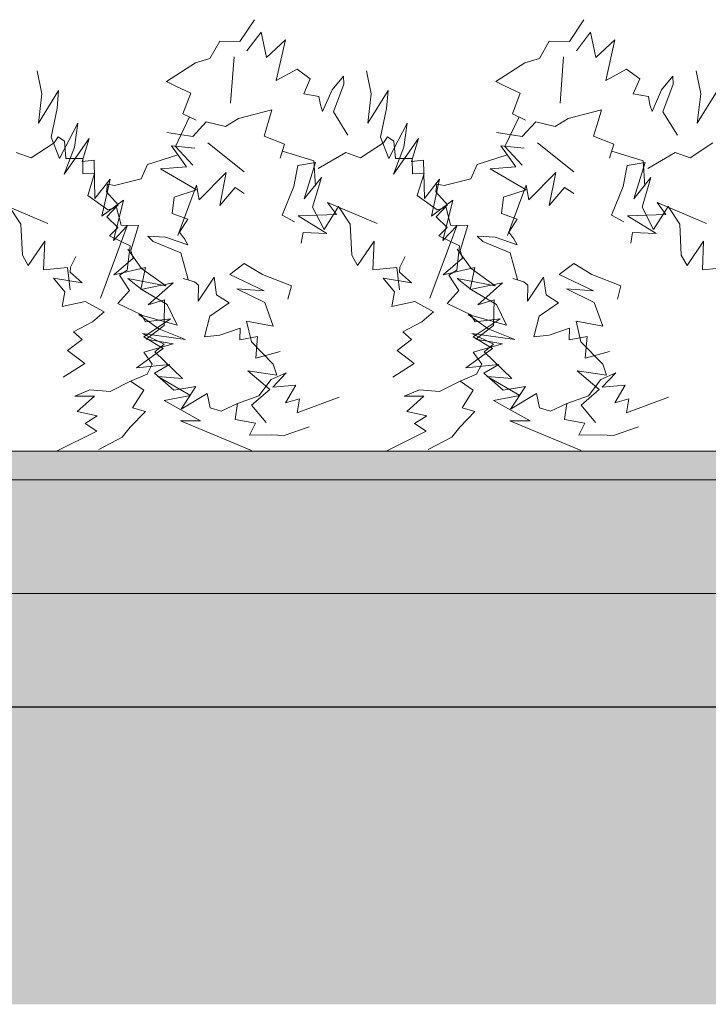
# Model space of a CAD drawing. Extents: x -366324 to -207045, y 68808 to 138616.
# Tile 19 of 170: x -338288 to -337079, y 77998 to 79728. Entities that reach past the tile are written whole.
import ezdxf

# ---------------------------------------------------------------- set-up
doc = ezdxf.new("R2010")
doc.units = 0
doc.header["$MEASUREMENT"] = 0
for name, color, linetype, lineweight, true_color in [('Arch kolorystyka_Nr_Pióra__81', 7, 'Continuous', 9, 0x5d5d5d), ('Arch teren_Nr_Pióra__2', 7, 'Continuous', 13, 0x7f7f7f), ('Arch zieleń_Nr_Pióra__4', 7, 'Continuous', 9, 0x029e21)]:
    doc.layers.add(name, color=color, linetype=linetype, lineweight=lineweight, true_color=true_color)
doc.layers.add('Arch schody_Nr_Pióra__21', color=7, linetype='Continuous', lineweight=9)
doc.layers.add('INWENT TEREN_Nr_Pióra__1', color=7, linetype='Continuous', lineweight=25)

msp = doc.modelspace()

# ---------------------------------------------------------------- hatches: boundary and pattern name
at = {"layer": 'Arch kolorystyka_Nr_Pióra__81', "linetype": 'Continuous', "lineweight": 0, "true_color": 0x454545}
msp.add_hatch(color=250, dxfattribs=at).paths.add_polyline_path([(-342506.7, 78519.6), (-335036.7, 78519.6), (-335036.7, 78969.6), (-342506.7, 78969.6)], flags=0)
at = {"layer": 'Arch teren_Nr_Pióra__2', "linetype": 'Continuous'}
h = msp.add_hatch(dxfattribs=at)
h.set_pattern_fill('Earth', color=256, style=0, pattern_type=2)
h.set_pattern_definition([(45, (0, 0), (-275.77163, 275.77163), []), (45, (-91.9, 91.9), (-551.5433, 551.5433), []), (45, (-183.85, 183.85), (-551.5433, 551.5433), []), (135, (-275.77, 275.77), (91.92388, 91.92388), [389.99999, -389.99999])])
h.paths.add_polyline_path([(-333497.1, 78519.6), (-365715.2, 78519.6), (-365715.2, 77997.6), (-333497.1, 77997.6)], flags=0)

# ---------------------------------------------------------------- linework, layer by layer
at = {"layer": 'Arch schody_Nr_Pióra__21', "linetype": 'Continuous'}
for p, q in [((-335036.7, 78969.6), (-342506.7, 78969.6)), ((-335036.7, 78919.6), (-342506.7, 78919.6)), ((-335036.7, 78719.6), (-342506.7, 78719.6))]:
    msp.add_line(p, q, dxfattribs=at)
at = {"layer": 'Arch zieleń_Nr_Pióra__4', "linetype": 'Continuous'}
for p, q in [((-337876.4, 79728.1), (-337901.8, 79689.8)), ((-337297.9, 79728.1), (-337323.3, 79689.8)), ((-337937.1, 79690.2), (-337954.3, 79659.9)), ((-337901.8, 79689.8), (-337937.1, 79690.2)), ((-337864.7, 79706.3), (-337889.4, 79673.5)), ((-337855.3, 79661.9), (-337864.7, 79706.3)), ((-337821.9, 79692.7), (-337855.3, 79661.9)), ((-337838, 79621.4), (-337821.9, 79692.7)), ((-337358.6, 79690.2), (-337375.8, 79659.9)), ((-337323.3, 79689.8), (-337358.6, 79690.2)), ((-337286.3, 79706.3), (-337310.9, 79673.5)), ((-337276.8, 79661.9), (-337286.3, 79706.3)), ((-337243.5, 79692.7), (-337276.8, 79661.9)), ((-337259.5, 79621.4), (-337243.5, 79692.7)), ((-337954.3, 79659.9), (-337979.9, 79652.6)), ((-337918.1, 79581.5), (-337912, 79663.1)), ((-337375.8, 79659.9), (-337401.5, 79652.6)), ((-337339.6, 79581.5), (-337333.6, 79663.1)), ((-338249.5, 79598), (-338257.6, 79638.5)), ((-337979.9, 79652.6), (-338030.8, 79619.8)), ((-337801.5, 79641.2), (-337838, 79621.4)), ((-337778.2, 79624.4), (-337801.5, 79641.2)), ((-337671, 79598), (-337679.2, 79638.5)), ((-337401.5, 79652.6), (-337452.4, 79619.8)), ((-337223, 79641.2), (-337259.5, 79621.4)), ((-337199.7, 79624.4), (-337223, 79641.2)), ((-337092.5, 79598), (-337100.7, 79638.5)), ((-337789.6, 79597.7), (-337778.2, 79624.4)), ((-337720, 79628.7), (-337739.9, 79604.6)), ((-337719.3, 79615.1), (-337720, 79628.7)), ((-337211.1, 79597.7), (-337199.7, 79624.4)), ((-337141.5, 79628.7), (-337161.4, 79604.6)), ((-337140.9, 79615.1), (-337141.5, 79628.7)), ((-338220.2, 79603.8), (-338255.7, 79546)), ((-338222.6, 79571.8), (-338220.2, 79603.8)), ((-338030.8, 79619.8), (-338014.2, 79611.6)), ((-338014.2, 79611.6), (-337987.9, 79598.8)), ((-337739.9, 79604.6), (-337756.6, 79566.7)), ((-337737.6, 79566.3), (-337719.3, 79615.1)), ((-337641.7, 79603.8), (-337677.2, 79546)), ((-337644.1, 79571.8), (-337641.7, 79603.8)), ((-337452.4, 79619.8), (-337435.8, 79611.6)), ((-337435.8, 79611.6), (-337409.4, 79598.8)), ((-337161.4, 79604.6), (-337178.1, 79566.7)), ((-337159.2, 79566.3), (-337140.9, 79615.1)), ((-337063.3, 79603.8), (-337098.7, 79546)), ((-338255.7, 79546), (-338249.5, 79598)), ((-337987.9, 79598.8), (-338001.9, 79562.8)), ((-337763, 79592.9), (-337789.6, 79597.7)), ((-337760.1, 79578.4), (-337763, 79592.9)), ((-337677.2, 79546), (-337671, 79598)), ((-337409.4, 79598.8), (-337423.4, 79562.8)), ((-337184.5, 79592.9), (-337211.1, 79597.7)), ((-337181.7, 79578.4), (-337184.5, 79592.9)), ((-337098.7, 79546), (-337092.5, 79598)), ((-338233.4, 79521.9), (-338222.6, 79571.8)), ((-337904.1, 79554.6), (-337845.5, 79569.6)), ((-337845.5, 79569.6), (-337850.7, 79551.8)), ((-337756.6, 79566.7), (-337760.1, 79578.4)), ((-337654.9, 79521.9), (-337644.1, 79571.8)), ((-337325.6, 79554.6), (-337267, 79569.6)), ((-337267, 79569.6), (-337272.2, 79551.8)), ((-337178.1, 79566.7), (-337181.7, 79578.4)), ((-337990.2, 79557.2), (-338015.1, 79505.1)), ((-338001.9, 79562.8), (-337978.6, 79551.7)), ((-337926.9, 79540.7), (-337904.1, 79554.6)), ((-337850.7, 79551.8), (-337859.3, 79523.7)), ((-337712, 79524.9), (-337737.6, 79566.3)), ((-337411.7, 79557.2), (-337436.7, 79505.1)), ((-337423.4, 79562.8), (-337400.1, 79551.7)), ((-337348.4, 79540.7), (-337325.6, 79554.6)), ((-337272.2, 79551.8), (-337280.8, 79523.7)), ((-337133.6, 79524.9), (-337159.2, 79566.3)), ((-338186.5, 79546.5), (-338218.6, 79484.2)), ((-338192.2, 79503.9), (-338186.5, 79546.5)), ((-337984.5, 79522.6), (-337960.8, 79548.7)), ((-337960.8, 79548.7), (-337926.9, 79540.7)), ((-337608, 79546.5), (-337640.1, 79484.2)), ((-337613.7, 79503.9), (-337608, 79546.5)), ((-337406.1, 79522.6), (-337382.3, 79548.7)), ((-337382.3, 79548.7), (-337348.4, 79540.7)), ((-338218.6, 79484.2), (-338233.4, 79521.9)), ((-338228, 79511.5), (-338221, 79522.5)), ((-338221, 79522.5), (-338209.9, 79514.6)), ((-338166.5, 79519.1), (-338210.5, 79456.7)), ((-338178.8, 79478.7), (-338166.5, 79519.1)), ((-338029.9, 79530.1), (-337984.5, 79522.6)), ((-337859.3, 79523.7), (-337823.4, 79509.5)), ((-337640.1, 79484.2), (-337654.9, 79521.9)), ((-337649.5, 79511.5), (-337642.6, 79522.5)), ((-337642.6, 79522.5), (-337631.4, 79514.6)), ((-337588.1, 79519.1), (-337632, 79456.7)), ((-337600.3, 79478.7), (-337588.1, 79519.1)), ((-337451.5, 79530.1), (-337406.1, 79522.6)), ((-337280.8, 79523.7), (-337244.9, 79509.5)), ((-338268.4, 79485.2), (-338228, 79511.5)), ((-338210.5, 79456.7), (-338192.2, 79503.9)), ((-338209.9, 79514.6), (-338207.2, 79484.2)), ((-337995.8, 79469.6), (-338021.9, 79506.7)), ((-338021.9, 79506.7), (-337981, 79502.4)), ((-338015.1, 79505.1), (-337984.5, 79472.7)), ((-337894.1, 79460.9), (-337958, 79511.9)), ((-337823.4, 79509.5), (-337831.1, 79484.9)), ((-337689.9, 79485.2), (-337649.5, 79511.5)), ((-337632, 79456.7), (-337613.7, 79503.9)), ((-337631.4, 79514.6), (-337628.7, 79484.2)), ((-337417.3, 79469.6), (-337443.4, 79506.7)), ((-337443.4, 79506.7), (-337402.6, 79502.4)), ((-337436.7, 79505.1), (-337406, 79472.7)), ((-337315.7, 79460.9), (-337379.5, 79511.9)), ((-337244.9, 79509.5), (-337252.6, 79484.9)), ((-337111.4, 79485.2), (-337071.1, 79511.5)), ((-338294.5, 79494.5), (-338268.4, 79485.2)), ((-338207.2, 79484.2), (-338177.8, 79484.1)), ((-338177.8, 79484.1), (-338177.4, 79457.1)), ((-338010.9, 79490.4), (-338063.9, 79473.9)), ((-337827.2, 79497.2), (-337772.1, 79480)), ((-337764.2, 79466.8), (-337716, 79494.5)), ((-337716, 79494.5), (-337689.9, 79485.2)), ((-337628.7, 79484.2), (-337599.3, 79484.1)), ((-337599.3, 79484.1), (-337598.9, 79457.1)), ((-337432.4, 79490.4), (-337485.4, 79473.9)), ((-337248.8, 79497.2), (-337193.6, 79480)), ((-337185.7, 79466.8), (-337137.5, 79494.5)), ((-337137.5, 79494.5), (-337111.4, 79485.2)), ((-338157.7, 79481.5), (-338178.8, 79478.7)), ((-338156.3, 79413.8), (-338157.7, 79481.5)), ((-338063.9, 79473.9), (-338074.9, 79448.5)), ((-338041, 79466.1), (-337995.8, 79469.6)), ((-337977.9, 79429.3), (-338041, 79466.1)), ((-337807.3, 79435.1), (-337800, 79471.9)), ((-337800, 79471.9), (-337768.8, 79477.3)), ((-337768.8, 79477.3), (-337788.8, 79413.5)), ((-337772.1, 79480), (-337769.2, 79435.4)), ((-337579.2, 79481.5), (-337600.3, 79478.7)), ((-337577.8, 79413.8), (-337579.2, 79481.5)), ((-337485.4, 79473.9), (-337496.4, 79448.5)), ((-337462.6, 79466.1), (-337417.3, 79469.6)), ((-337399.4, 79429.3), (-337462.6, 79466.1)), ((-337228.8, 79435.1), (-337221.5, 79471.9)), ((-337221.5, 79471.9), (-337190.3, 79477.3)), ((-337190.3, 79477.3), (-337210.3, 79413.5)), ((-337193.6, 79480), (-337190.7, 79435.4)), ((-338177.4, 79457.1), (-338156.9, 79458.1)), ((-338156.9, 79458.1), (-338168.9, 79419.4)), ((-338129.8, 79448), (-338156.3, 79413.8)), ((-338144.1, 79383), (-338129.8, 79448)), ((-338074.9, 79448.5), (-338121.7, 79436.8)), ((-337925.8, 79459.4), (-337973.1, 79411.8)), ((-337937.3, 79401.8), (-337925.8, 79459.4)), ((-337788.8, 79413.5), (-337758.7, 79450.9)), ((-337758.7, 79450.9), (-337774.1, 79398.7)), ((-337598.9, 79457.1), (-337578.4, 79458.1)), ((-337578.4, 79458.1), (-337590.4, 79419.4)), ((-337551.3, 79448), (-337577.8, 79413.8)), ((-337565.6, 79383), (-337551.3, 79448)), ((-337496.4, 79448.5), (-337543.2, 79436.8)), ((-337347.3, 79459.4), (-337394.6, 79411.8)), ((-337358.9, 79401.8), (-337347.3, 79459.4)), ((-337210.3, 79413.5), (-337180.2, 79450.9)), ((-337180.2, 79450.9), (-337195.7, 79398.7)), ((-338134.4, 79439.2), (-338136.3, 79425.6)), ((-338121.7, 79436.8), (-338134.4, 79439.2)), ((-337977.9, 79437.3), (-338010.5, 79348.8)), ((-337973.1, 79411.8), (-337977.9, 79437.3)), ((-337910.2, 79433.4), (-337937.3, 79401.8)), ((-337894.2, 79422.8), (-337910.2, 79433.4)), ((-337827.7, 79384.3), (-337807.3, 79435.1)), ((-337556, 79439.2), (-337557.8, 79425.6)), ((-337543.2, 79436.8), (-337556, 79439.2)), ((-337399.4, 79437.3), (-337432.1, 79348.8)), ((-337394.6, 79411.8), (-337399.4, 79437.3)), ((-337331.8, 79433.4), (-337358.9, 79401.8)), ((-337315.7, 79422.8), (-337331.8, 79433.4)), ((-337249.2, 79384.3), (-337228.8, 79435.1)), ((-338168.9, 79419.4), (-338133.8, 79393.8)), ((-338136.3, 79425.6), (-338115.8, 79402.9)), ((-338020.7, 79387.5), (-338017.2, 79416.1)), ((-338017.2, 79416.1), (-337977.9, 79429.3)), ((-337590.4, 79419.4), (-337555.4, 79393.8)), ((-337557.8, 79425.6), (-337537.4, 79402.9)), ((-337442.3, 79387.5), (-337438.7, 79416.1)), ((-337438.7, 79416.1), (-337399.4, 79429.3)), ((-338326.2, 79406.6), (-338239.2, 79370.2)), ((-338306.8, 79399.8), (-338286.4, 79368.9)), ((-338106.2, 79410.8), (-338144.1, 79383)), ((-338115.8, 79402.9), (-338135.7, 79381.4)), ((-338133.8, 79393.8), (-338118.2, 79398)), ((-338123.8, 79339.9), (-338106.2, 79410.8)), ((-338118.2, 79398), (-338110.4, 79367)), ((-337774.1, 79398.7), (-337754.1, 79359.6)), ((-337754.1, 79359.6), (-337728.4, 79399.8)), ((-337732.4, 79385.7), (-337747.8, 79406.6)), ((-337747.8, 79406.6), (-337660.7, 79370.2)), ((-337728.4, 79399.8), (-337707.9, 79368.9)), ((-337527.8, 79410.8), (-337565.6, 79383)), ((-337537.4, 79402.9), (-337557.3, 79381.4)), ((-337555.4, 79393.8), (-337539.7, 79398)), ((-337545.3, 79339.9), (-337527.8, 79410.8)), ((-337539.7, 79398), (-337531.9, 79367)), ((-337195.7, 79398.7), (-337175.7, 79359.6)), ((-337175.7, 79359.6), (-337149.9, 79399.8)), ((-337153.9, 79385.7), (-337169.3, 79406.6)), ((-337169.3, 79406.6), (-337082.2, 79370.2)), ((-337149.9, 79399.8), (-337129.4, 79368.9)), ((-338135.7, 79381.4), (-338116.3, 79362.7)), ((-337993.4, 79377.7), (-338020.7, 79387.5)), ((-337806.1, 79372.9), (-337827.7, 79384.3)), ((-337799.4, 79383.4), (-337732.4, 79385.7)), ((-337749.3, 79352.6), (-337799.4, 79383.4)), ((-337557.3, 79381.4), (-337537.8, 79362.7)), ((-337414.9, 79377.7), (-337442.3, 79387.5)), ((-337227.6, 79372.9), (-337249.2, 79384.3)), ((-337220.9, 79383.4), (-337153.9, 79385.7)), ((-337170.8, 79352.6), (-337220.9, 79383.4)), ((-338286.4, 79368.9), (-338283.6, 79314.1)), ((-338146.6, 79238.8), (-338099.6, 79365.6)), ((-338116.3, 79362.7), (-338130.9, 79348.3)), ((-338099.6, 79365.6), (-338123.8, 79339.9)), ((-338110.4, 79367), (-338079.8, 79366.4)), ((-338079.8, 79366.4), (-338093.5, 79322.4)), ((-338008, 79355), (-337993.4, 79377.7)), ((-337707.9, 79368.9), (-337705.2, 79314.1)), ((-337568.2, 79238.8), (-337521.1, 79365.6)), ((-337537.8, 79362.7), (-337552.5, 79348.3)), ((-337521.1, 79365.6), (-337545.3, 79339.9)), ((-337531.9, 79367), (-337501.3, 79366.4)), ((-337501.3, 79366.4), (-337515, 79322.4)), ((-337429.5, 79355), (-337414.9, 79377.7)), ((-337129.4, 79368.9), (-337126.7, 79314.1)), ((-338130.9, 79348.3), (-338094.4, 79330.7)), ((-338054, 79338.1), (-338063.5, 79347.8)), ((-338063.5, 79347.8), (-338032.3, 79346)), ((-338032.3, 79346), (-337993.2, 79332.4)), ((-337999.3, 79343), (-338008, 79355)), ((-337794.1, 79335.3), (-337790.9, 79354.3)), ((-337790.9, 79354.3), (-337749.3, 79352.6)), ((-337552.5, 79348.3), (-337515.9, 79330.7)), ((-337475.5, 79338.1), (-337485, 79347.8)), ((-337485, 79347.8), (-337453.8, 79346)), ((-337453.8, 79346), (-337414.7, 79332.4)), ((-337420.9, 79343), (-337429.5, 79355)), ((-337215.6, 79335.3), (-337212.5, 79354.3)), ((-337212.5, 79354.3), (-337170.8, 79352.6)), ((-338273.6, 79296), (-338244.6, 79338.8)), ((-338244.6, 79338.8), (-338246.7, 79288.4)), ((-338094.4, 79330.7), (-338099.5, 79287.7)), ((-338005.8, 79318.3), (-338054, 79338.1)), ((-337993.2, 79332.4), (-337999.3, 79343)), ((-337695.1, 79296), (-337666.1, 79338.8)), ((-337666.1, 79338.8), (-337668.2, 79288.4)), ((-337515.9, 79330.7), (-337521, 79287.7)), ((-337427.3, 79318.3), (-337475.5, 79338.1)), ((-337414.7, 79332.4), (-337420.9, 79343)), ((-337116.6, 79296), (-337087.6, 79338.8)), ((-337087.6, 79338.8), (-337089.7, 79288.4)), ((-338283.6, 79314.1), (-338273.6, 79296)), ((-338199.2, 79293.4), (-338190.1, 79312)), ((-338089.5, 79308.8), (-338123, 79279.9)), ((-338074.3, 79291), (-338098.5, 79324.6)), ((-338093.5, 79322.4), (-338089.5, 79308.8)), ((-337992.9, 79271.4), (-338005.8, 79318.3)), ((-337705.2, 79314.1), (-337695.1, 79296)), ((-337620.8, 79293.4), (-337611.6, 79312)), ((-337511, 79308.8), (-337544.6, 79279.9)), ((-337495.9, 79291), (-337520, 79324.6)), ((-337515, 79322.4), (-337511, 79308.8)), ((-337414.4, 79271.4), (-337427.3, 79318.3)), ((-337126.7, 79314.1), (-337116.6, 79296)), ((-338246.7, 79288.4), (-338204.5, 79292.8)), ((-338204.5, 79292.8), (-338200.1, 79253.5)), ((-338199.9, 79284.5), (-338199.2, 79293.4)), ((-338123, 79279.9), (-338067.7, 79292.7)), ((-338067.7, 79292.7), (-338075.9, 79254.2)), ((-337894.1, 79299.7), (-337919.3, 79280.5)), ((-337862.2, 79280.1), (-337894.1, 79299.7)), ((-337668.2, 79288.4), (-337626, 79292.8)), ((-337626, 79292.8), (-337621.6, 79253.5)), ((-337621.5, 79284.5), (-337620.8, 79293.4)), ((-337544.6, 79279.9), (-337489.3, 79292.7)), ((-337489.3, 79292.7), (-337497.4, 79254.2)), ((-337315.7, 79299.7), (-337340.9, 79280.5)), ((-337283.7, 79280.1), (-337315.7, 79299.7)), ((-337089.7, 79288.4), (-337047.6, 79292.8)), ((-338178.9, 79265.6), (-338199.9, 79284.5)), ((-338099.5, 79287.7), (-338113.2, 79279.1)), ((-338113.2, 79279.1), (-338095.8, 79252.3)), ((-338032.1, 79260.2), (-338074.3, 79291)), ((-337947, 79275.7), (-337974.9, 79233.5)), ((-337942.7, 79244.7), (-337947, 79275.7)), ((-337919.3, 79280.5), (-337859, 79251.8)), ((-337811.1, 79260.4), (-337862.2, 79280.1)), ((-337600.4, 79265.6), (-337621.5, 79284.5)), ((-337521, 79287.7), (-337534.7, 79279.1)), ((-337534.7, 79279.1), (-337517.3, 79252.3)), ((-337453.6, 79260.2), (-337495.9, 79291)), ((-337368.5, 79275.7), (-337396.5, 79233.5)), ((-337364.2, 79244.7), (-337368.5, 79275.7)), ((-337340.9, 79280.5), (-337280.6, 79251.8)), ((-337232.7, 79260.4), (-337283.7, 79280.1)), ((-338209.1, 79249.7), (-338228.9, 79273.9)), ((-338228.9, 79273.9), (-338178.9, 79265.6)), ((-338073.5, 79253.5), (-338098.5, 79273.5)), ((-338098.5, 79273.5), (-338032.1, 79260.2)), ((-338075.9, 79254.2), (-338019.2, 79265.6)), ((-338019.2, 79265.6), (-338062.7, 79227)), ((-337981.4, 79267.3), (-338001.3, 79273.2)), ((-337974.4, 79261.7), (-337981.4, 79267.3)), ((-337974.9, 79233.5), (-337974.4, 79261.7)), ((-337817.5, 79236.8), (-337811.1, 79260.4)), ((-337630.6, 79249.7), (-337650.4, 79273.9)), ((-337650.4, 79273.9), (-337600.4, 79265.6)), ((-337495, 79253.5), (-337520, 79273.5)), ((-337520, 79273.5), (-337453.6, 79260.2)), ((-337497.4, 79254.2), (-337440.7, 79265.6)), ((-337440.7, 79265.6), (-337484.2, 79227)), ((-337403, 79267.3), (-337422.8, 79273.2)), ((-337396, 79261.7), (-337403, 79267.3)), ((-337396.5, 79233.5), (-337396, 79261.7)), ((-337239, 79236.8), (-337232.7, 79260.4)), ((-338213.7, 79223.8), (-338209.1, 79249.7)), ((-338095.8, 79252.3), (-338116.2, 79229.4)), ((-338029.5, 79227.5), (-338073.5, 79253.5)), ((-337920.6, 79230.5), (-337942.7, 79244.7)), ((-337859, 79251.8), (-337906.9, 79255.2)), ((-337906.9, 79255.2), (-337858.1, 79230.9)), ((-337635.2, 79223.8), (-337630.6, 79249.7)), ((-337517.3, 79252.3), (-337537.7, 79229.4)), ((-337451.1, 79227.5), (-337495, 79253.5)), ((-337342.1, 79230.5), (-337364.2, 79244.7)), ((-337280.6, 79251.8), (-337328.4, 79255.2)), ((-337328.4, 79255.2), (-337279.7, 79230.9)), ((-338173.4, 79232.8), (-338213.7, 79223.8)), ((-338140.3, 79214.9), (-338173.4, 79232.8)), ((-338116.2, 79229.4), (-338074.6, 79209.6)), ((-338062.7, 79227), (-338033.9, 79236)), ((-338033.9, 79236), (-338034.9, 79190.4)), ((-338012, 79191), (-338029.5, 79227.5)), ((-337954.6, 79207.1), (-337920.6, 79230.5)), ((-337858.1, 79230.9), (-337843.1, 79189.7)), ((-337594.9, 79232.8), (-337635.2, 79223.8)), ((-337561.8, 79214.9), (-337594.9, 79232.8)), ((-337537.7, 79229.4), (-337496.2, 79209.6)), ((-337484.2, 79227), (-337455.4, 79236)), ((-337455.4, 79236), (-337456.5, 79190.4)), ((-337433.5, 79191), (-337451.1, 79227.5)), ((-337376.2, 79207.1), (-337342.1, 79230.5)), ((-337279.7, 79230.9), (-337264.6, 79189.7)), ((-338160.8, 79197.4), (-338140.3, 79214.9)), ((-338044.4, 79185.1), (-338079.5, 79209.8)), ((-338079.5, 79209.8), (-338012, 79191)), ((-338074.6, 79209.6), (-338067.4, 79197.3)), ((-337964, 79170.7), (-337954.6, 79207.1)), ((-337582.4, 79197.4), (-337561.8, 79214.9)), ((-337465.9, 79185.1), (-337501, 79209.8)), ((-337501, 79209.8), (-337433.5, 79191)), ((-337496.2, 79209.6), (-337488.9, 79197.3)), ((-337385.5, 79170.7), (-337376.2, 79207.1)), ((-338194.2, 79179.4), (-338160.8, 79197.4)), ((-338023.4, 79202.3), (-338070.4, 79170.5)), ((-338067.4, 79197.3), (-338023.4, 79202.3)), ((-338034.9, 79190.4), (-338066.2, 79166.4)), ((-337843.1, 79189.7), (-337890.1, 79198.2)), ((-337890.1, 79198.2), (-337881.4, 79162.1)), ((-337615.7, 79179.4), (-337582.4, 79197.4)), ((-337445, 79202.3), (-337491.9, 79170.5)), ((-337488.9, 79197.3), (-337445, 79202.3)), ((-337456.5, 79190.4), (-337487.7, 79166.4)), ((-337264.6, 79189.7), (-337311.6, 79198.2)), ((-337311.6, 79198.2), (-337302.9, 79162.1)), ((-338178.9, 79166.1), (-338194.2, 79179.4)), ((-338035, 79158), (-338073, 79176.6)), ((-338073, 79176.6), (-337997.3, 79166.3)), ((-338070.4, 79170.5), (-338036.7, 79150.2)), ((-337997.3, 79166.3), (-338044.4, 79185.1)), ((-337937.2, 79173.8), (-337964, 79170.7)), ((-337901.4, 79186), (-337937.2, 79173.8)), ((-337902, 79165.7), (-337901.4, 79186)), ((-337870.6, 79171.4), (-337902, 79165.7)), ((-337873.9, 79133.4), (-337870.6, 79171.4)), ((-337600.4, 79166.1), (-337615.7, 79179.4)), ((-337456.5, 79158), (-337494.5, 79176.6)), ((-337494.5, 79176.6), (-337418.9, 79166.3)), ((-337491.9, 79170.5), (-337458.2, 79150.2)), ((-337418.9, 79166.3), (-337465.9, 79185.1)), ((-337358.8, 79173.8), (-337385.5, 79170.7)), ((-337322.9, 79186), (-337358.8, 79173.8)), ((-337323.5, 79165.7), (-337322.9, 79186)), ((-337292.2, 79171.4), (-337323.5, 79165.7)), ((-337295.5, 79133.4), (-337292.2, 79171.4)), ((-338204.4, 79147), (-338178.9, 79166.1)), ((-338019.2, 79158.2), (-338070.5, 79143.9)), ((-338066.2, 79166.4), (-338019.2, 79158.2)), ((-338051.4, 79144.5), (-338035, 79158)), ((-337881.4, 79162.1), (-337843.1, 79122.8)), ((-337625.9, 79147), (-337600.4, 79166.1)), ((-337440.7, 79158.2), (-337492.1, 79143.9)), ((-337487.7, 79166.4), (-337440.7, 79158.2)), ((-337472.9, 79144.5), (-337456.5, 79158)), ((-337302.9, 79162.1), (-337264.6, 79122.8)), ((-338174.3, 79123.6), (-338204.4, 79147)), ((-338036.7, 79150.2), (-338083.6, 79116.5)), ((-338070.5, 79143.9), (-338055.6, 79122.6)), ((-338002.8, 79097.4), (-338051.4, 79144.5)), ((-337831, 79144.9), (-337873.9, 79133.4)), ((-337595.8, 79123.6), (-337625.9, 79147)), ((-337458.2, 79150.2), (-337505.1, 79116.5)), ((-337492.1, 79143.9), (-337477.1, 79122.6)), ((-337424.3, 79097.4), (-337472.9, 79144.5)), ((-337252.5, 79144.9), (-337295.5, 79133.4)), ((-338211.9, 79099.8), (-338174.3, 79123.6)), ((-338083.6, 79116.5), (-338025.6, 79122)), ((-338055.6, 79122.6), (-338064.7, 79104.9)), ((-338025.6, 79122), (-338051.9, 79107.1)), ((-337843.1, 79122.8), (-337836.7, 79103.2)), ((-337633.5, 79099.8), (-337595.8, 79123.6)), ((-337505.1, 79116.5), (-337447.2, 79122)), ((-337477.1, 79122.6), (-337486.2, 79104.9)), ((-337447.2, 79122), (-337473.4, 79107.1)), ((-337264.6, 79122.8), (-337258.2, 79103.2)), ((-338064.7, 79104.9), (-338093.7, 79092.6)), ((-338051.9, 79107.1), (-338017.8, 79076.8)), ((-337988.5, 79067.5), (-338045.9, 79101.2)), ((-338045.9, 79101.2), (-338002.8, 79097.4)), ((-337836.7, 79103.2), (-337887.8, 79111.1)), ((-337887.8, 79111.1), (-337849.4, 79078.3)), ((-337846.6, 79095.5), (-337820.3, 79107.3)), ((-337820.3, 79107.3), (-337844, 79082.1)), ((-337486.2, 79104.9), (-337515.3, 79092.6)), ((-337473.4, 79107.1), (-337439.3, 79076.8)), ((-337410, 79067.5), (-337467.4, 79101.2)), ((-337467.4, 79101.2), (-337424.3, 79097.4)), ((-337258.2, 79103.2), (-337309.3, 79111.1)), ((-337309.3, 79111.1), (-337271, 79078.3)), ((-337268.1, 79095.5), (-337241.9, 79107.3)), ((-337241.9, 79107.3), (-337265.5, 79082.1)), ((-338093.7, 79092.6), (-338129.7, 79074.4)), ((-338093.7, 79092.6), (-338070.5, 79076.8)), ((-337868.3, 79067.3), (-337846.6, 79095.5)), ((-337844, 79082.1), (-337803.5, 79085.8)), ((-337803.5, 79085.8), (-337821.8, 79054.8)), ((-337515.3, 79092.6), (-337551.2, 79074.4)), ((-337515.3, 79092.6), (-337492.1, 79076.8)), ((-337289.8, 79067.3), (-337268.1, 79095.5)), ((-337265.5, 79082.1), (-337225, 79085.8)), ((-337225, 79085.8), (-337243.3, 79054.8)), ((-338165.2, 79077.7), (-338191.6, 79066.5)), ((-338191.6, 79066.5), (-338157.1, 79066.7)), ((-338157.1, 79066.7), (-338187.3, 79039.5)), ((-338129.7, 79074.4), (-338165.2, 79077.7)), ((-338070.5, 79076.8), (-338090.2, 79046.1)), ((-338034.6, 79058.6), (-337988.5, 79067.5)), ((-338017.8, 79076.8), (-337978.9, 79083.4)), ((-337978.9, 79083.4), (-338004.9, 79043.4)), ((-338004.9, 79043.4), (-337959.5, 79071.2)), ((-337959.5, 79071.2), (-337954, 79045.8)), ((-337906.1, 79053.4), (-337868.3, 79067.3)), ((-337849.4, 79078.3), (-337881.3, 79050.4)), ((-337586.7, 79077.7), (-337613.2, 79066.5)), ((-337613.2, 79066.5), (-337578.6, 79066.7)), ((-337578.6, 79066.7), (-337608.9, 79039.5)), ((-337551.2, 79074.4), (-337586.7, 79077.7)), ((-337492.1, 79076.8), (-337511.7, 79046.1)), ((-337456.2, 79058.6), (-337410, 79067.5)), ((-337439.3, 79076.8), (-337400.5, 79083.4)), ((-337400.5, 79083.4), (-337426.4, 79043.4)), ((-337426.4, 79043.4), (-337381, 79071.2)), ((-337381, 79071.2), (-337375.6, 79045.8)), ((-337327.6, 79053.4), (-337289.8, 79067.3)), ((-337271, 79078.3), (-337302.8, 79050.4)), ((-337970.8, 79023.3), (-338034.6, 79058.6)), ((-337934.8, 79040.4), (-337906.1, 79053.4)), ((-337906.1, 79053.4), (-337910.3, 79025.5)), ((-337881.3, 79050.4), (-337855.6, 79020.4)), ((-337821.8, 79054.8), (-337797.4, 79061.5)), ((-337801.4, 79037), (-337727.6, 79064.7)), ((-337797.4, 79061.5), (-337801.4, 79037)), ((-337392.3, 79023.3), (-337456.2, 79058.6)), ((-337356.4, 79040.4), (-337327.6, 79053.4)), ((-337327.6, 79053.4), (-337331.8, 79025.5)), ((-337302.8, 79050.4), (-337277.1, 79020.4)), ((-337243.3, 79054.8), (-337218.9, 79061.5)), ((-337222.9, 79037), (-337149.1, 79064.7)), ((-337218.9, 79061.5), (-337222.9, 79037)), ((-338187.3, 79039.5), (-338152.2, 79031.8)), ((-338152.2, 79031.8), (-338173.7, 79018.5)), ((-338067.7, 79039.7), (-338094.2, 79011.7)), ((-338090.2, 79046.1), (-338067.7, 79039.7)), ((-337954, 79045.8), (-337934.8, 79040.4)), ((-337608.9, 79039.5), (-337573.7, 79031.8)), ((-337573.7, 79031.8), (-337595.2, 79018.5)), ((-337489.2, 79039.7), (-337515.7, 79011.7)), ((-337511.7, 79046.1), (-337489.2, 79039.7)), ((-337375.6, 79045.8), (-337356.4, 79040.4)), ((-338173.7, 79018.5), (-338153, 79004.8)), ((-338006.1, 79023), (-337970.8, 79023.3)), ((-337881.2, 78971.2), (-338006.1, 79023)), ((-337910.3, 79025.5), (-337874.4, 79019.1)), ((-337874.4, 79019.1), (-337885, 78998.2)), ((-337595.2, 79018.5), (-337574.6, 79004.8)), ((-337427.6, 79023), (-337392.3, 79023.3)), ((-337302.7, 78971.2), (-337427.6, 79023)), ((-337331.8, 79025.5), (-337295.9, 79019.1)), ((-337295.9, 79019.1), (-337306.6, 78998.2)), ((-338153, 79004.8), (-338223.6, 78969.6)), ((-338094.2, 79011.7), (-338108.3, 78994.2)), ((-337885, 78998.2), (-337846.5, 78998.6)), ((-337846.5, 78998.6), (-337824.1, 78997.1)), ((-337824.1, 78997.1), (-337780.4, 79012.8)), ((-337574.6, 79004.8), (-337645.1, 78969.6)), ((-337515.7, 79011.7), (-337529.9, 78994.2)), ((-337306.6, 78998.2), (-337268.1, 78998.6)), ((-337268.1, 78998.6), (-337245.6, 78997.1)), ((-337245.6, 78997.1), (-337201.9, 79012.8)), ((-338108.3, 78994.2), (-338149.6, 78972.9)), ((-337529.9, 78994.2), (-337571.1, 78972.9))]:
    msp.add_line(p, q, dxfattribs=at)
at = {"layer": 'INWENT TEREN_Nr_Pióra__1', "linetype": 'Continuous'}
msp.add_line((-333497.1, 78519.6), (-365715.2, 78519.6), dxfattribs=at)

doc.saveas('drawing.dxf')
